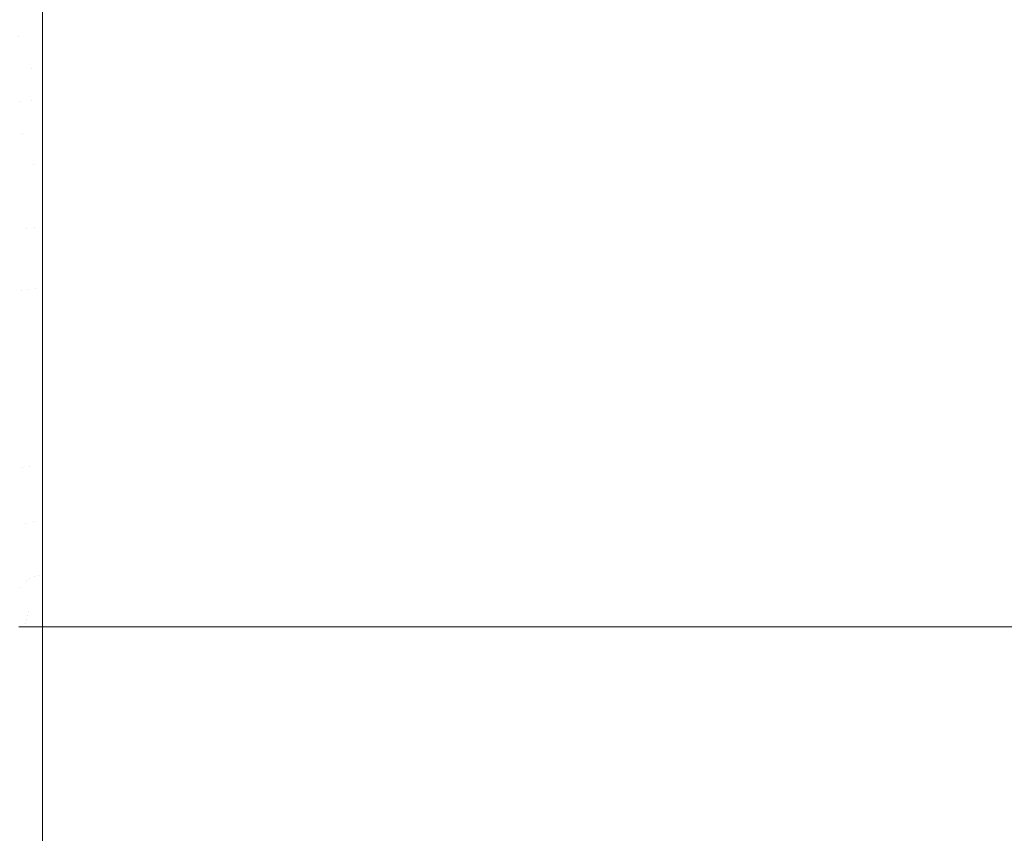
# Model space of a CAD drawing. Header units: centimetres. Extents: x -17.1 to 18.2, y 3.4 to 5.2.
# Tile 79 of 256: x -17.0217 to -16.9621, y 5.0877 to 5.137. Entities that reach past the tile are written whole.
import ezdxf

# ---------------------------------------------------------------- set-up
doc = ezdxf.new("R2010")
doc.units = ezdxf.units.CM
doc.header["$LTSCALE"] = 2.54
doc.layers.add('Lucido design-1', color=7, linetype='Continuous')

# ---------------------------------------------------------------- blocks, each defined once
blk = doc.blocks.new('Gruppo-4-1')
at = {"color": 7, "linetype": 'Continuous', "lineweight": 9}
for points, invisible_edges in [([(-17.020308, 5.138005, -1873.008087), (-17.020308, 5.136013, -1873.008862), (-17.021789, 5.135951, -1873.008883), (-17.021871, 5.137935, -1873.008096)], 14), ([(-17.021871, 5.137935, -1872.222932), (-17.021789, 5.135951, -1872.222145), (-17.021049, 5.136004, -1872.222145), (-17.021091, 5.13799, -1872.222932)], 15), ([(-17.021091, 5.13799, -1872.222932), (-17.021049, 5.136004, -1872.222145), (-17.020308, 5.134414, -1872.221545), (-17.020308, 5.13848, -1872.223126)], 11), ([(-17.020308, 5.13848, -1872.223126), (-17.020308, 5.134414, -1872.221545), (18.147234, 5.134414, -1872.221545), (18.147234, 5.138005, -1872.222941)], 10), ([(-5.297794, 5.13848, -1873.007902), (-5.297794, 5.134414, -1873.009483), (-17.020308, 5.134414, -1873.009483), (-17.020308, 5.136013, -1873.008862)], 10), ([(-17.020308, 5.136013, -1873.008862), (-17.020308, 5.138005, -1873.008087), (-5.297794, 5.13848, -1873.007902)], 10), ([(-17.021789, 5.135951, -1873.008883), (-17.020308, 5.136013, -1873.008862), (-17.020308, 5.134414, -1873.009483)], 9), ([(-17.021009, 5.13403, -1872.221412), (-17.021049, 5.136004, -1872.222145), (-17.021789, 5.135951, -1872.222145), (-17.021708, 5.13398, -1872.221412)], 15), ([(-17.020308, 5.134414, -1873.009483), (-17.021708, 5.13398, -1873.009616), (-17.021789, 5.135951, -1873.008883)], 11), ([(-17.020308, 5.134414, -1872.221545), (-17.021049, 5.136004, -1872.222145), (-17.021009, 5.13403, -1872.221412)], 11), ([(-17.020308, 5.134414, -1873.009483), (-17.020308, 5.132078, -1873.010276), (-17.021627, 5.132024, -1873.010298), (-17.021708, 5.13398, -1873.009616)], 14), ([(-17.020308, 5.134414, -1872.221545), (-17.021009, 5.13403, -1872.221412), (-17.020968, 5.13207, -1872.22073)], 11), ([(-17.020968, 5.13207, -1872.22073), (-17.020308, 5.130283, -1872.220142), (-17.020308, 5.134414, -1872.221545)], 9), ([(18.147234, 5.134414, -1872.221545), (-17.020308, 5.134414, -1872.221545), (-17.020308, 5.130283, -1872.220142), (18.147234, 5.130283, -1872.220142)], 5), ([(-5.297794, 5.134414, -1873.009483), (-5.297794, 5.130283, -1873.010886), (-17.020308, 5.130283, -1873.010886), (-17.020308, 5.132078, -1873.010276)], 10), ([(-17.020308, 5.132078, -1873.010276), (-17.020308, 5.134414, -1873.009483), (-5.297794, 5.134414, -1873.009483)], 10), ([(-17.021708, 5.13398, -1873.009616), (-17.021627, 5.132024, -1873.010298), (-17.022937, 5.131838, -1873.010298), (-17.023099, 5.133783, -1873.009616)], 15), ([(-17.022405, 5.133898, -1872.221412), (-17.022283, 5.131946, -1872.22073), (-17.021627, 5.132024, -1872.22073), (-17.021708, 5.13398, -1872.221412)], 15), ([(-17.021708, 5.13398, -1872.221412), (-17.021627, 5.132024, -1872.22073), (-17.020968, 5.13207, -1872.22073), (-17.021009, 5.13403, -1872.221412)], 15), ([(-17.022777, 5.129908, -1873.01093), (-17.022937, 5.131838, -1873.010298), (-17.021627, 5.132024, -1873.010298), (-17.021546, 5.130082, -1873.01093)], 15), ([(-17.021546, 5.130082, -1872.220098), (-17.021627, 5.132024, -1872.22073), (-17.022283, 5.131946, -1872.22073), (-17.022163, 5.130009, -1872.220098)], 15), ([(-17.021627, 5.132024, -1873.010298), (-17.020308, 5.132078, -1873.010276), (-17.020308, 5.130283, -1873.010886)], 9), ([(-17.020968, 5.13207, -1872.22073), (-17.021627, 5.132024, -1872.22073), (-17.021546, 5.130082, -1872.220098)], 11), ([(-17.020308, 5.130283, -1873.010886), (-17.021546, 5.130082, -1873.01093), (-17.021627, 5.132024, -1873.010298)], 11), ([(-17.020888, 5.128198, -1872.219514), (-17.020968, 5.13207, -1872.22073), (-17.021546, 5.130082, -1872.220098)], 11), ([(-17.020888, 5.128198, -1872.219514), (-17.020308, 5.130283, -1872.220142), (-17.020968, 5.13207, -1872.22073)], 11), ([(-17.021546, 5.130082, -1873.01093), (-17.020308, 5.130283, -1873.010886), (-17.020308, 5.128205, -1873.011491)], 9), ([(-17.020308, 5.126094, -1872.218921), (-17.020308, 5.130283, -1872.220142), (-17.020888, 5.128198, -1872.219514)], 10), ([(-17.020308, 5.130283, -1872.220142), (-17.020308, 5.126094, -1872.218921), (18.147234, 5.126094, -1872.218921), (18.147234, 5.128205, -1872.219537)], 10), ([(18.147234, 5.128205, -1872.219537), (18.147234, 5.130283, -1872.220142), (-17.020308, 5.130283, -1872.220142)], 10), ([(-5.297794, 5.130283, -1873.010886), (-5.297794, 5.126094, -1873.012107), (-17.020308, 5.126094, -1873.012107), (-17.020308, 5.128205, -1873.011491)], 10), ([(-17.020308, 5.128205, -1873.011491), (-17.020308, 5.130283, -1873.010886), (-5.297794, 5.130283, -1873.010886)], 10), ([(-17.021546, 5.130082, -1873.01093), (-17.021466, 5.128157, -1873.011514), (-17.022617, 5.127994, -1873.011514), (-17.022777, 5.129908, -1873.01093)], 15), ([(-17.022163, 5.130009, -1872.220098), (-17.022043, 5.128089, -1872.219514), (-17.021466, 5.128157, -1872.219514), (-17.021546, 5.130082, -1872.220098)], 15), ([(-17.021546, 5.130082, -1872.220098), (-17.021466, 5.128157, -1872.219514), (-17.020888, 5.128198, -1872.219514)], 11), ([(-17.020308, 5.128205, -1873.011491), (-17.021466, 5.128157, -1873.011514), (-17.021546, 5.130082, -1873.01093)], 11), ([(-17.02246, 5.126098, -1873.012051), (-17.022617, 5.127994, -1873.011514), (-17.021466, 5.128157, -1873.011514), (-17.021387, 5.12625, -1873.012051)], 15), ([(-17.021808, 5.124302, -1872.218486), (-17.021309, 5.124361, -1872.218486), (-17.021466, 5.128157, -1872.219514), (-17.022043, 5.128089, -1872.219514)], 15), ([(-17.021387, 5.12625, -1873.012051), (-17.021466, 5.128157, -1873.011514), (-17.020308, 5.128205, -1873.011491), (-17.020308, 5.126094, -1873.012107)], 11), ([(-17.020888, 5.128198, -1872.219514), (-17.021466, 5.128157, -1872.219514), (-17.021309, 5.124361, -1872.218486), (-17.020809, 5.124397, -1872.218486)], 15), ([(-17.020888, 5.128198, -1872.219514), (-17.020809, 5.124397, -1872.218486), (-17.020308, 5.126094, -1872.218921)], 11), ([(-17.021387, 5.12625, -1873.012051), (-17.021309, 5.124361, -1873.012543), (-17.022304, 5.12422, -1873.012543), (-17.02246, 5.126098, -1873.012051)], 15), ([(-17.021309, 5.124361, -1873.012543), (-17.021387, 5.12625, -1873.012051), (-17.020308, 5.126094, -1873.012107)], 11), ([(-17.020308, 5.126094, -1873.012107), (-17.020308, 5.124403, -1873.01252), (-17.021309, 5.124361, -1873.012543)], 10), ([(-17.020308, 5.121856, -1872.217884), (-17.020308, 5.126094, -1872.218921), (-17.020809, 5.124397, -1872.218486)], 10), ([(18.147234, 5.126094, -1872.218921), (-17.020308, 5.126094, -1872.218921), (-17.020308, 5.121856, -1872.217884), (18.147234, 5.121856, -1872.217884)], 5), ([(-5.297794, 5.126094, -1873.012107), (-5.297794, 5.121856, -1873.013144), (-17.020308, 5.121856, -1873.013144), (-17.020308, 5.124403, -1873.01252)], 10), ([(-17.020308, 5.124403, -1873.01252), (-17.020308, 5.126094, -1873.012107), (-5.297794, 5.126094, -1873.012107)], 10), ([(-17.022149, 5.122362, -1873.012991), (-17.022304, 5.12422, -1873.012543), (-17.021309, 5.124361, -1873.012543), (-17.021232, 5.122492, -1873.012991)], 15), ([(-17.021808, 5.124302, -1872.218486), (-17.022304, 5.12422, -1872.218486), (-17.021997, 5.120523, -1872.217632), (-17.021577, 5.120593, -1872.217632)], 15), ([(-17.021577, 5.120593, -1872.217632), (-17.021155, 5.120643, -1872.217632), (-17.021309, 5.124361, -1872.218486), (-17.021808, 5.124302, -1872.218486)], 15), ([(-17.021232, 5.122492, -1873.012991), (-17.021309, 5.124361, -1873.012543), (-17.020308, 5.124403, -1873.01252), (-17.020308, 5.121856, -1873.013144)], 11), ([(-17.020809, 5.124397, -1872.218486), (-17.021309, 5.124361, -1872.218486), (-17.021155, 5.120643, -1872.217632), (-17.020732, 5.120673, -1872.217632)], 15), ([(-17.020809, 5.124397, -1872.218486), (-17.020732, 5.120673, -1872.217632), (-17.020308, 5.121856, -1872.217884)], 11), ([(-17.021232, 5.122492, -1873.012991), (-17.021155, 5.120643, -1873.013396), (-17.021997, 5.120523, -1873.013396), (-17.022149, 5.122362, -1873.012991)], 15), ([(-17.021155, 5.120643, -1873.013396), (-17.021232, 5.122492, -1873.012991), (-17.020308, 5.121856, -1873.013144)], 11), ([(-17.020308, 5.121856, -1873.013144), (-17.020308, 5.120679, -1873.013378), (-17.021155, 5.120643, -1873.013396)], 10), ([(-17.020732, 5.120673, -1872.217632), (-17.020308, 5.120679, -1872.21765), (-17.020308, 5.121856, -1872.217884)], 9), ([(18.147234, 5.117577, -1872.217033), (18.147234, 5.121856, -1872.217884), (-17.020308, 5.121856, -1872.217884), (-17.020308, 5.120679, -1872.21765)], 10), ([(-17.020308, 5.120679, -1873.013378), (-17.020308, 5.121856, -1873.013144), (-5.297794, 5.121856, -1873.013144), (-5.297794, 5.120679, -1873.013378)], 10), ([(-17.021004, 5.117007, -1873.014088), (-17.021696, 5.116909, -1873.014088), (-17.021997, 5.120523, -1873.013396), (-17.021155, 5.120643, -1873.013396)], 15), ([(-17.021577, 5.120593, -1872.217632), (-17.021997, 5.120523, -1872.217632), (-17.021696, 5.116909, -1872.21694), (-17.021004, 5.117007, -1872.21694)], 15), ([(-17.021004, 5.117007, -1872.21694), (-17.021155, 5.120643, -1872.217632), (-17.021577, 5.120593, -1872.217632)], 11), ([(-17.021155, 5.120643, -1873.013396), (-17.020308, 5.120679, -1873.013378), (-17.020308, 5.117577, -1873.013995)], 9), ([(-17.020732, 5.120673, -1872.217632), (-17.021155, 5.120643, -1872.217632), (-17.021004, 5.117007, -1872.21694), (-17.020308, 5.117577, -1872.217033)], 15), ([(-17.020308, 5.117577, -1873.013995), (-17.021004, 5.117007, -1873.014088), (-17.021155, 5.120643, -1873.013396)], 11), ([(-17.020308, 5.117577, -1872.217033), (-17.020308, 5.120679, -1872.21765), (-17.020732, 5.120673, -1872.217632)], 10), ([(-17.020308, 5.120679, -1872.21765), (-17.020308, 5.117577, -1872.217033), (18.147234, 5.117577, -1872.217033)], 10), ([(-5.297794, 5.120679, -1873.013378), (-5.297794, 5.117577, -1873.013995), (-17.020308, 5.117577, -1873.013995), (-17.020308, 5.120679, -1873.013378)], 10), ([(-17.021004, 5.117007, -1872.21694), (-17.020308, 5.117039, -1872.21695), (-17.020308, 5.117577, -1872.217033)], 9), ([(-17.021004, 5.117007, -1873.014088), (-17.020308, 5.117577, -1873.013995), (-17.020308, 5.113486, -1873.014625), (-17.020857, 5.11346, -1873.014629)], 13), ([(18.147234, 5.113486, -1872.216404), (18.147234, 5.117577, -1872.217033), (-17.020308, 5.117577, -1872.217033), (-17.020308, 5.117039, -1872.21695)], 10), ([(-17.020308, 5.113486, -1873.014625), (-17.020308, 5.117577, -1873.013995), (-5.297794, 5.117577, -1873.013995), (-5.297794, 5.117039, -1873.014078)], 10), ([(-17.021943, 5.113255, -1872.216399), (-17.021403, 5.113383, -1872.216399), (-17.021696, 5.116909, -1872.21694), (-17.02238, 5.116747, -1872.21694)], 15), ([(-17.02238, 5.116747, -1873.014088), (-17.021696, 5.116909, -1873.014088), (-17.021403, 5.113383, -1873.014629), (-17.021943, 5.113255, -1873.014629)], 15), ([(-17.021004, 5.117007, -1872.21694), (-17.021696, 5.116909, -1872.21694), (-17.021403, 5.113383, -1872.216399), (-17.020857, 5.11346, -1872.216399)], 15), ([(-17.020857, 5.11346, -1873.014629), (-17.021403, 5.113383, -1873.014629), (-17.021696, 5.116909, -1873.014088), (-17.021004, 5.117007, -1873.014088)], 15), ([(-17.020857, 5.11346, -1872.216399), (-17.020308, 5.113486, -1872.216404), (-17.020308, 5.117039, -1872.21695), (-17.021004, 5.117007, -1872.21694)], 13), ([(-17.020308, 5.117039, -1872.21695), (-17.020308, 5.113486, -1872.216404), (18.147234, 5.113486, -1872.216404)], 10), ([(-5.297794, 5.117039, -1873.014078), (-5.297794, 5.113486, -1873.014625), (-17.020308, 5.113486, -1873.014625)], 10), ([(-17.021943, 5.113255, -1872.216399), (-17.022473, 5.113078, -1872.216399), (-17.021908, 5.109722, -1872.215997), (-17.021516, 5.109853, -1872.215997)], 15), ([(-17.021516, 5.109853, -1873.015031), (-17.021908, 5.109722, -1873.015031), (-17.022473, 5.113078, -1873.014629), (-17.021943, 5.113255, -1873.014629)], 15), ([(-17.021516, 5.109853, -1872.215997), (-17.021118, 5.109948, -1872.215997), (-17.021403, 5.113383, -1872.216399), (-17.021943, 5.113255, -1872.216399)], 15), ([(-17.021943, 5.113255, -1873.014629), (-17.021403, 5.113383, -1873.014629), (-17.021118, 5.109948, -1873.015031), (-17.021516, 5.109853, -1873.015031)], 15), ([(-17.020308, 5.113265, -1872.21637), (-17.020308, 5.113486, -1872.216404), (-17.020857, 5.11346, -1872.216399), (-17.021403, 5.113383, -1872.216399)], 14), ([(-17.021403, 5.113383, -1873.014629), (-17.020857, 5.11346, -1873.014629), (-17.020308, 5.113486, -1873.014625), (-17.020308, 5.113265, -1873.014659)], 11), ([(-17.020308, 5.113265, -1872.21637), (-17.021403, 5.113383, -1872.216399), (-17.021118, 5.109948, -1872.215997)], 11), ([(-17.021118, 5.109948, -1873.015031), (-17.021403, 5.113383, -1873.014629), (-17.020308, 5.113265, -1873.014659)], 11), ([(-17.021118, 5.109948, -1872.215997), (-17.020308, 5.110022, -1872.216014), (-17.020308, 5.113265, -1872.21637)], 9), ([(-17.020308, 5.113265, -1873.014659), (-17.020308, 5.110022, -1873.015014), (-17.021118, 5.109948, -1873.015031)], 10), ([(-17.020308, 5.113486, -1872.216404), (-17.020308, 5.113265, -1872.21637), (18.147234, 5.113265, -1872.21637), (18.147234, 5.113486, -1872.216404)], 10), ([(-5.297794, 5.113486, -1873.014625), (-5.297794, 5.113265, -1873.014659), (-17.020308, 5.113265, -1873.014659), (-17.020308, 5.113486, -1873.014625)], 10), ([(18.147234, 5.110022, -1872.216014), (18.147234, 5.113265, -1872.21637), (-17.020308, 5.113265, -1872.21637), (-17.020308, 5.110022, -1872.216014)], 10), ([(-17.020308, 5.110022, -1873.015014), (-17.020308, 5.113265, -1873.014659), (-5.297794, 5.113265, -1873.014659), (-5.297794, 5.110022, -1873.015014)], 10), ([(-17.020308, 5.108928, -1872.215895), (-17.020308, 5.110022, -1872.216014), (-17.021118, 5.109948, -1872.215997)], 10), ([(-17.021118, 5.109948, -1873.015031), (-17.020308, 5.110022, -1873.015014), (-17.020308, 5.108928, -1873.015134)], 9), ([(-17.020308, 5.110022, -1872.216014), (-17.020308, 5.108928, -1872.215895), (18.147234, 5.108928, -1872.215895), (18.147234, 5.110022, -1872.216014)], 10), ([(-5.297794, 5.110022, -1873.015014), (-5.297794, 5.108928, -1873.015134), (-17.020308, 5.108928, -1873.015134), (-17.020308, 5.110022, -1873.015014)], 10), ([(-17.022291, 5.109557, -1872.215997), (-17.022663, 5.109358, -1872.215997), (-17.021855, 5.106219, -1872.215722), (-17.021359, 5.106459, -1872.215722)], 15), ([(-17.021359, 5.106459, -1873.015306), (-17.021855, 5.106219, -1873.015306), (-17.022663, 5.109358, -1873.015031), (-17.022291, 5.109557, -1873.015031)], 15), ([(-17.021359, 5.106459, -1872.215722), (-17.021908, 5.109722, -1872.215997), (-17.022291, 5.109557, -1872.215997)], 11), ([(-17.022291, 5.109557, -1873.015031), (-17.021908, 5.109722, -1873.015031), (-17.021359, 5.106459, -1873.015306)], 11), ([(-17.021516, 5.109853, -1872.215997), (-17.021908, 5.109722, -1872.215997), (-17.021359, 5.106459, -1872.215722), (-17.02084, 5.106607, -1872.215722)], 15), ([(-17.02084, 5.106607, -1873.015306), (-17.021359, 5.106459, -1873.015306), (-17.021908, 5.109722, -1873.015031), (-17.021516, 5.109853, -1873.015031)], 15), ([(-17.02084, 5.106607, -1872.215722), (-17.021118, 5.109948, -1872.215997), (-17.021516, 5.109853, -1872.215997)], 11), ([(-17.021516, 5.109853, -1873.015031), (-17.021118, 5.109948, -1873.015031), (-17.02084, 5.106607, -1873.015306)], 11), ([(-17.020308, 5.108928, -1872.215895), (-17.021118, 5.109948, -1872.215997), (-17.02084, 5.106607, -1872.215722)], 11), ([(-17.02084, 5.106607, -1873.015306), (-17.021118, 5.109948, -1873.015031), (-17.020308, 5.108928, -1873.015134)], 11), ([(-17.02084, 5.106607, -1872.215722), (-17.020308, 5.104574, -1872.215609), (-17.020308, 5.108928, -1872.215895)], 9), ([(-17.020308, 5.108928, -1873.015134), (-17.020308, 5.106655, -1873.015282), (-17.02084, 5.106607, -1873.015306)], 10), ([(-17.020308, 5.108928, -1872.215895), (-17.020308, 5.104574, -1872.215609), (18.147234, 5.104574, -1872.215609), (18.147234, 5.106655, -1872.215746)], 10), ([(18.147234, 5.106655, -1872.215746), (18.147234, 5.108928, -1872.215895), (-17.020308, 5.108928, -1872.215895)], 10), ([(-5.297794, 5.108928, -1873.015134), (-5.297794, 5.104574, -1873.015419), (-17.020308, 5.104574, -1873.015419), (-17.020308, 5.106655, -1873.015282)], 10), ([(-17.020308, 5.106655, -1873.015282), (-17.020308, 5.108928, -1873.015134), (-5.297794, 5.108928, -1873.015134)], 10), ([(-17.021804, 5.104445, -1873.015399), (-17.022317, 5.105899, -1873.015306), (-17.021855, 5.106219, -1873.015306), (-17.021359, 5.106459, -1873.015306)], 15), ([(-17.020826, 5.103288, -1872.215564), (-17.021359, 5.106459, -1872.215722), (-17.021855, 5.106219, -1872.215722), (-17.02107, 5.10317, -1872.215564)], 15), ([(-17.021359, 5.106459, -1873.015306), (-17.020826, 5.103288, -1873.015464), (-17.021298, 5.103012, -1873.015464), (-17.021804, 5.104445, -1873.015399)], 15), ([(-17.020566, 5.103339, -1872.215577), (-17.02084, 5.106607, -1872.215722), (-17.021359, 5.106459, -1872.215722), (-17.020826, 5.103288, -1872.215564)], 15), ([(-17.020308, 5.104574, -1873.015419), (-17.021359, 5.106459, -1873.015306), (-17.02084, 5.106607, -1873.015306)], 11), ([(-17.020826, 5.103288, -1873.015464), (-17.021359, 5.106459, -1873.015306), (-17.020308, 5.104574, -1873.015419)], 11), ([(-17.02084, 5.106607, -1873.015306), (-17.020308, 5.106655, -1873.015282), (-17.020308, 5.104574, -1873.015419)], 9), ([(-17.020308, 5.104574, -1872.215609), (-17.02084, 5.106607, -1872.215722), (-17.020566, 5.103339, -1872.215577)], 11), ([(-17.021804, 5.104445, -1872.215629), (-17.021298, 5.103012, -1872.215564), (-17.02107, 5.10317, -1872.215564), (-17.021855, 5.106219, -1872.215722)], 15), ([(-17.022398, 5.103826, -1872.215629), (-17.021691, 5.102603, -1872.215564), (-17.021298, 5.103012, -1872.215564), (-17.021804, 5.104445, -1872.215629)], 15), ([(-17.021804, 5.104445, -1873.015399), (-17.021298, 5.103012, -1873.015464), (-17.021691, 5.102603, -1873.015464), (-17.022398, 5.103826, -1873.015399)], 15), ([(-17.020308, 5.104574, -1873.015419), (-17.020308, 5.103385, -1873.015445), (-17.020826, 5.103288, -1873.015464)], 10), ([(-17.020566, 5.103339, -1872.215577), (-17.020308, 5.103385, -1872.215583), (-17.020308, 5.104574, -1872.215609)], 9), ([(18.147234, 5.103385, -1872.215583), (18.147234, 5.104574, -1872.215609), (-17.020308, 5.104574, -1872.215609), (-17.020308, 5.103385, -1872.215583)], 10), ([(-17.020308, 5.103385, -1873.015445), (-17.020308, 5.104574, -1873.015419), (-5.297794, 5.104574, -1873.015419), (-5.297794, 5.103385, -1873.015445)], 10), ([(-17.02285, 5.10309, -1872.215629), (-17.02199, 5.102116, -1872.215564), (-17.021691, 5.102603, -1872.215564), (-17.022398, 5.103826, -1872.215629)], 15), ([(-17.022398, 5.103826, -1873.015399), (-17.021691, 5.102603, -1873.015464), (-17.02199, 5.102116, -1873.015464), (-17.02285, 5.10309, -1873.015399)], 15), ([(-17.021691, 5.102603, -1872.215564), (-17.020308, 5.100212, -1872.215514), (-17.021298, 5.103012, -1872.215564)], 11), ([(-17.021298, 5.103012, -1873.015464), (-17.020308, 5.100212, -1873.015514), (-17.021691, 5.102603, -1873.015464)], 11), ([(-17.020826, 5.103288, -1873.015464), (-17.020308, 5.100212, -1873.015514), (-17.021298, 5.103012, -1873.015464)], 11), ([(-17.021298, 5.103012, -1872.215564), (-17.020308, 5.100212, -1872.215514), (-17.02107, 5.10317, -1872.215564)], 11), ([(-17.02107, 5.10317, -1872.215564), (-17.020308, 5.100212, -1872.215514), (-17.020826, 5.103288, -1872.215564)], 11), ([(-17.020308, 5.103385, -1873.015445), (-17.020308, 5.100212, -1873.015514), (-17.020826, 5.103288, -1873.015464)], 10), ([(-17.020826, 5.103288, -1872.215564), (-17.020308, 5.100212, -1872.215514), (-17.020566, 5.103339, -1872.215577)], 11), ([(-17.020566, 5.103339, -1872.215577), (-17.020308, 5.100212, -1872.215514), (-17.020308, 5.103385, -1872.215583)], 9), ([(-17.020308, 5.103385, -1872.215583), (-17.020308, 5.100212, -1872.215514), (18.147234, 5.100212, -1872.215514), (18.147234, 5.103385, -1872.215583)], 8), ([(-5.297794, 5.103385, -1873.015445), (-5.297794, 5.100212, -1873.015514), (-17.020308, 5.100212, -1873.015514), (-17.020308, 5.103385, -1873.015445)], 8), ([(-17.021691, 5.102603, -1872.215564), (-17.02199, 5.102116, -1872.215564), (-17.021143, 5.101157, -1872.215526)], 11), ([(-17.021143, 5.101157, -1873.015502), (-17.02199, 5.102116, -1873.015464), (-17.021691, 5.102603, -1873.015464)], 11), ([(-17.021143, 5.101157, -1872.215526), (-17.020308, 5.100212, -1872.215514), (-17.021691, 5.102603, -1872.215564)], 11), ([(-17.021691, 5.102603, -1873.015464), (-17.020308, 5.100212, -1873.015514), (-17.021143, 5.101157, -1873.015502)], 11), ([(-17.021143, 5.101157, -1872.215526), (-17.02199, 5.102116, -1872.215564), (-17.022198, 5.101603, -1872.215564), (-17.021246, 5.100902, -1872.215526)], 15), ([(-17.021246, 5.100902, -1873.015502), (-17.022198, 5.101603, -1873.015464), (-17.02199, 5.102116, -1873.015464), (-17.021143, 5.101157, -1873.015502)], 15), ([(-17.021342, 5.100421, -1873.015502), (-17.022392, 5.100633, -1873.015464), (-17.022326, 5.101101, -1873.015464), (-17.02131, 5.100653, -1873.015502)], 15), ([(-17.021246, 5.100902, -1872.215526), (-17.022198, 5.101603, -1872.215564), (-17.022326, 5.101101, -1872.215564), (-17.02131, 5.100653, -1872.215526)], 15), ([(-17.02131, 5.100653, -1873.015502), (-17.022326, 5.101101, -1873.015464), (-17.022198, 5.101603, -1873.015464), (-17.021246, 5.100902, -1873.015502)], 15), ([(-17.02131, 5.100653, -1872.215526), (-17.022326, 5.101101, -1872.215564), (-17.021752, 5.100212, -1872.215538), (-17.021351, 5.100212, -1872.215531)], 11), ([(-17.021246, 5.100902, -1872.215526), (-17.020308, 5.100212, -1872.215514), (-17.021143, 5.101157, -1872.215526)], 11), ([(-17.021143, 5.101157, -1873.015502), (-17.020308, 5.100212, -1873.015514), (-17.021246, 5.100902, -1873.015502)], 11), ([(-17.021351, 5.100212, -1873.015497), (-17.021752, 5.100212, -1873.01549), (-17.022392, 5.100633, -1873.015464), (-17.021342, 5.100421, -1873.015502)], 14), ([(-17.021351, 5.100212, -1872.215531), (-17.020308, 5.100212, -1872.215514), (-17.02131, 5.100653, -1872.215526)], 10), ([(-17.02131, 5.100653, -1873.015502), (-17.020308, 5.100212, -1873.015514), (-17.021342, 5.100421, -1873.015502)], 11), ([(-17.02131, 5.100653, -1872.215526), (-17.020308, 5.100212, -1872.215514), (-17.021246, 5.100902, -1872.215526)], 11), ([(-17.021246, 5.100902, -1873.015502), (-17.020308, 5.100212, -1873.015514), (-17.02131, 5.100653, -1873.015502)], 11), ([(-17.021351, 5.100212, -1872.215531), (-17.021752, 5.100212, -1872.215538), (-17.021752, 3.500212, -1872.215538), (-17.021351, 3.500212, -1872.215531)], 10), ([(-17.021351, 3.500212, -1873.015497), (-17.021752, 3.500212, -1873.01549), (-17.021752, 5.100212, -1873.01549), (-17.021351, 5.100212, -1873.015497)], 10), ([(-17.021342, 5.100421, -1873.015502), (-17.020308, 5.100212, -1873.015514), (-17.021351, 5.100212, -1873.015497)], 9), ([(-17.021351, 3.500212, -1872.215531), (-17.020308, 3.500212, -1872.215514), (-17.020308, 5.100212, -1872.215514), (-17.021351, 5.100212, -1872.215531)], 8), ([(-17.021351, 5.100212, -1873.015497), (-17.020308, 5.100212, -1873.015514), (-17.020308, 3.500212, -1873.015514), (-17.021351, 3.500212, -1873.015497)], 8), ([(-17.020308, 3.500212, -1873.015514), (-17.020308, 5.100212, -1873.015514), (-5.297794, 5.100212, -1873.015514), (-5.297794, 3.900212, -1873.015514)], 8)]:
    blk.add_3dface(points, dxfattribs=dict(at, invisible_edges=invisible_edges))
blk.add_3dface([(-17.020308, 5.100212, -1872.215514), (-17.020308, 3.500212, -1872.215514), (18.147234, 3.500212, -1872.215514), (18.147234, 5.100212, -1872.215514)], dxfattribs=at)
blk = doc.blocks.new('Gruppo-5-1')
at = {"color": 7}
blk.add_blockref('Gruppo-4-1', (0, 0), dxfattribs=at)

msp = doc.modelspace()

# ---------------------------------------------------------------- block references
at = {"layer": 'Lucido design-1', "color": 7}
msp.add_blockref('Gruppo-5-1', (0, 0), dxfattribs=at)

doc.saveas('drawing.dxf')
